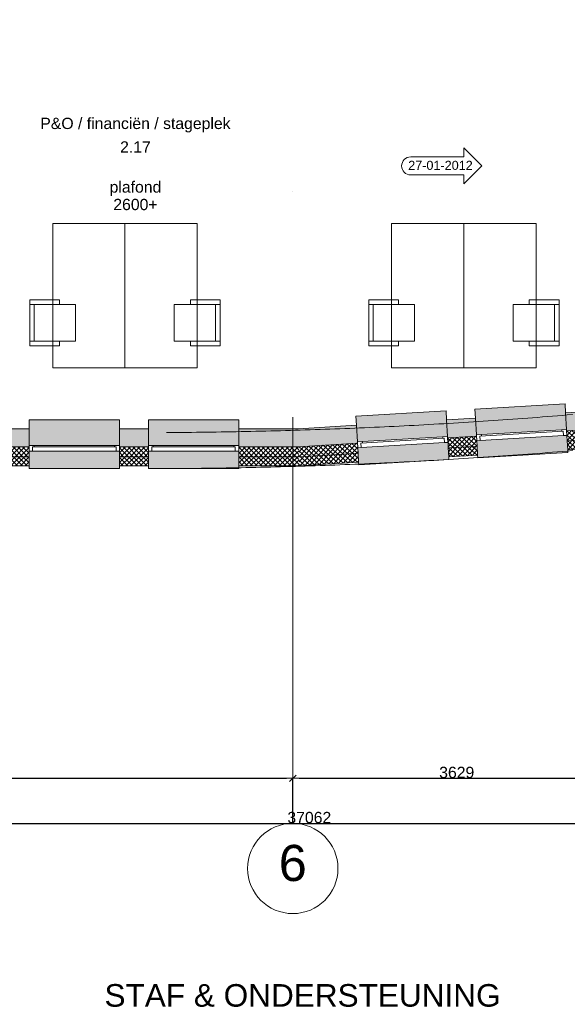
# Model space of a CAD drawing. Extents: x -238421 to 258165, y -34825 to 126331.
# Tile 19 of 239: x -203241 to -197180, y 31143 to 42054. Entities that reach past the tile are written whole.
import ezdxf

# ---------------------------------------------------------------- set-up
doc = ezdxf.new("R2010")
doc.units = 0
doc.header["$LTSCALE"] = 50
doc.linetypes.add('_ .', pattern=[190, 90, -50, 0, -50])
doc.layers.get('0').update_dxf_attribs({"linetype": 'CONTINUOUS'})
doc.layers.get('Defpoints').update_dxf_attribs({"linetype": 'CONTINUOUS'})
for name, color, linetype in [('00 Bestaand', 7, 'CONTINUOUS'), ('00 Bestaand Afdek-arcering', 7, 'CONTINUOUS'), ('00 Bestaand Doorsnede-arcering', 7, 'CONTINUOUS'), ('00 Bestaand Laagscheidingslijnen', 7, 'CONTINUOUS'), ('00 Bestaand Ramen', 7, 'CONTINUOUS'), ('00 Ruimtenummer', 7, 'CONTINUOUS'), ('00 tekst plafond', 7, 'CONTINUOUS'), ('82 Interieur', 7, 'CONTINUOUS'), ('A Stramien', 7, 'CONTINUOUS'), ('Tekst_dim 1_ 50', 7, 'CONTINUOUS'), ('WM5448--', 1, 'CONTINUOUS')]:
    doc.layers.add(name, color=color, linetype=linetype)
doc.styles.add('GENERATED_STYLE_1', font='ARIAL.TTF')
doc.dimstyles.new('GENERATED_STYLE__1', dxfattribs={"dimtxt": 125, "dimasz": 71.25, "dimexe": 0.18, "dimexo": 0, "dimgap": 0.09, "dimtad": 1, "dimtih": 1, "dimtoh": 1, "dimdec": 0, "dimzin": 0, "dimdsep": 46, "dimtxsty": 'GENERATED_STYLE_1', "dimblk": 'ARROWHEAD_6', "dimblk1": 'ARROWHEAD_6', "dimblk2": 'ARROWHEAD_6', "dimcen": 0.09, "dimclrd": 1, "dimclre": 1, "dimclrt": 2, "dimadec": 1, "dimazin": 0, "dimtfac": 1, "dimtdec": 4, "dimtmove": 0, "dimatfit": 3, "dimfxl": 0, "dimtolj": 1, "dimtzin": 0, "dimarcsym": 0})
pattern_1 = [(-135, (0, 0), (-26.516504, 26.516504), []), (-45, (0, 0), (26.516504, 26.516504), [])]
pattern_2 = [(-131.62106, (0, 0), (-28.033274, 24.90754), []), (-41.62106, (0, 0), (24.90754, 28.033274), [])]

# ---------------------------------------------------------------- blocks, each defined once
blk = doc.blocks.new('R1a metaal 15_4')
at = {"layer": '00 Bestaand Ramen', "color": 1, "linetype": 'Continuous', "lineweight": 0}
for p, q in [((-500, 160), (-500, 190)), ((-500, 190), (500, 190)), ((500, 190), (500, 160)), ((-500, 0), (-462, 0)), ((-500, -65), (-500, 0)), ((-462, 0), (-462, -50)), ((-462, 0), (462, 0)), ((462, -50), (462, 0)), ((462, 0), (500, 0)), ((500, 0), (500, -65)), ((-445, -65), (-500, -65)), ((-462, -50), (-445, -50)), ((-462, -50), (462, -50)), ((-462, -50), (462, -50)), ((-445, -50), (-445, -65)), ((445, -65), (-445, -65)), ((445, -65), (445, -50)), ((445, -50), (462, -50)), ((500, -65), (445, -65)), ((-500, -250), (-500, -350)), ((500, -350), (500, -250)), ((-500, -350), (500, -350))]:
    blk.add_line(p, q, dxfattribs=at)
at = {"layer": '00 Bestaand Ramen', "color": 2, "linetype": 'Continuous', "lineweight": 0}
for p, q in [((-500, 0), (-500, -50)), ((500, 0), (500, -50)), ((-500, -50), (-500, -65)), ((500, -50), (500, -65))]:
    blk.add_line(p, q, dxfattribs=at)
blk = doc.blocks.new('Wall_8_2', base_point=(21108, 11960))
at = {"layer": '00 Bestaand Afdek-arcering', "linetype": 'Continuous', "lineweight": 0}
for points in [[(22765, 11775), (22765, 11960), (22765, 12060), (21765, 12060), (21765, 11960), (21765, 11775)], [(24085, 11775), (24085, 11960), (24085, 12060), (23085, 12060), (23085, 11960), (23085, 11775)], [(21765, 11710), (21765, 11550), (21765, 11520), (22765, 11520), (22765, 11550), (22765, 11710)], [(23085, 11710), (23085, 11550), (23085, 11520), (24085, 11520), (24085, 11550), (24085, 11710)]]:
    blk.add_hatch(color=255, dxfattribs=at).paths.add_polyline_path(points, flags=0)
at = {"layer": '00 Bestaand Doorsnede-arcering', "linetype": 'Continuous', "lineweight": 0}
for points in [[(21108, 11960), (21102, 11760), (21765, 11760), (21765, 11775), (21765, 11960)], [(22765, 11760), (23085, 11760), (23085, 11775), (23085, 11960), (22765, 11960), (22765, 11775)], [(24085, 11775), (24085, 11760), (24748, 11760), (24742, 11960), (24085, 11960)]]:
    blk.add_hatch(color=255, dxfattribs=at).paths.add_polyline_path(points, flags=0)
h = blk.add_hatch(dxfattribs=at)
h.set_pattern_fill('13_45GR_ISOLATIE_0002', color=255, style=0, pattern_type=2)
h.set_pattern_definition(pattern_1)
h.paths.add_polyline_path([(21098, 11650), (21765, 11650), (21765, 11710), (21765, 11760), (21102, 11760)], flags=0)
h = blk.add_hatch(dxfattribs=at)
h.set_pattern_fill('13_45GR_ISOLATIE_0002', color=255, style=0, pattern_type=2)
h.set_pattern_definition(pattern_1)
h.paths.add_polyline_path([(23085, 11760), (22765, 11760), (22765, 11710), (22765, 11650), (23085, 11650), (23085, 11710)], flags=0)
h = blk.add_hatch(dxfattribs=at)
h.set_pattern_fill('13_45GR_ISOLATIE_0002', color=255, style=0, pattern_type=2)
h.set_pattern_definition(pattern_1)
h.paths.add_polyline_path([(24085, 11650), (24751, 11650), (24748, 11760), (24085, 11760), (24085, 11710)], flags=0)
h = blk.add_hatch(dxfattribs=at)
h.set_pattern_fill('13_45GR_ISOLATIE_0002', color=255, style=0, pattern_type=2)
h.set_pattern_definition(pattern_1)
h.paths.add_polyline_path([(21098, 11650), (21095, 11550), (21765, 11550), (21765, 11650)], flags=0)
h = blk.add_hatch(dxfattribs=at)
h.set_pattern_fill('13_45GR_ISOLATIE_0002', color=255, style=0, pattern_type=2)
h.set_pattern_definition(pattern_1)
h.paths.add_polyline_path([(22765, 11550), (23085, 11550), (23085, 11650), (22765, 11650)], flags=0)
h = blk.add_hatch(dxfattribs=at)
h.set_pattern_fill('13_45GR_ISOLATIE_0002', color=255, style=0, pattern_type=2)
h.set_pattern_definition(pattern_1)
h.paths.add_polyline_path([(24085, 11550), (24754, 11550), (24751, 11650), (24085, 11650)], flags=0)
at = {"layer": '00 Bestaand', "color": 2, "linetype": 'Continuous', "lineweight": 0}
for p, q in [((21765, 11960), (21108, 11960)), ((21765, 11775), (21765, 11960)), ((22765, 11775), (22765, 11960)), ((23085, 11960), (22765, 11960)), ((23085, 11775), (23085, 11960)), ((24085, 11775), (24085, 11960)), ((24742, 11960), (24085, 11960)), ((21765, 11760), (21765, 11775)), ((21765, 11710), (21765, 11760)), ((21765, 11650), (21765, 11710)), ((22765, 11760), (22765, 11775)), ((22765, 11710), (22765, 11760)), ((22765, 11650), (22765, 11710)), ((23085, 11760), (23085, 11775)), ((23085, 11710), (23085, 11760)), ((23085, 11650), (23085, 11710)), ((24085, 11760), (24085, 11775)), ((24085, 11710), (24085, 11760)), ((24085, 11650), (24085, 11710)), ((21765, 11550), (21765, 11650)), ((22765, 11550), (22765, 11650)), ((23085, 11550), (23085, 11650)), ((24085, 11550), (24085, 11650)), ((21095, 11550), (21765, 11550)), ((22765, 11550), (23085, 11550)), ((24085, 11550), (24754, 11550))]:
    blk.add_line(p, q, dxfattribs=at)
at = {"layer": '00 Bestaand Laagscheidingslijnen', "color": 2, "linetype": 'Continuous', "lineweight": 0}
for p, q in [((21765, 11760), (21102, 11760)), ((23085, 11760), (22765, 11760)), ((24748, 11760), (24085, 11760)), ((21765, 11650), (21098, 11650)), ((23085, 11650), (22765, 11650)), ((24751, 11650), (24085, 11650))]:
    blk.add_line(p, q, dxfattribs=at)
at = {"layer": '00 Bestaand Ramen', "color": 1, "linetype": 'Continuous', "lineweight": 0, "xscale": -1, "zscale": 1000, "rotation": 180}
for p in [(22265, 11710), (23585, 11710)]:
    blk.add_blockref('R1a metaal 15_4', p, dxfattribs=at)
blk = doc.blocks.new('R1a metaal 15_5')
at = {"layer": '00 Bestaand Ramen', "color": 1, "linetype": 'Continuous', "lineweight": 0}
for p, q in [((-500, 160), (-500, 190)), ((-500, 190), (500, 190)), ((500, 190), (500, 160)), ((-500, 0), (-462, 0)), ((-500, -65), (-500, 0)), ((-462, 0), (-462, -50)), ((-462, 0), (462, 0)), ((462, -50), (462, 0)), ((462, 0), (500, 0)), ((500, 0), (500, -65)), ((-445, -65), (-500, -65)), ((-462, -50), (-445, -50)), ((-462, -50), (462, -50)), ((-462, -50), (462, -50)), ((-445, -50), (-445, -65)), ((445, -65), (-445, -65)), ((445, -65), (445, -50)), ((445, -50), (462, -50)), ((500, -65), (445, -65)), ((-500, -250), (-500, -350)), ((500, -350), (500, -250)), ((-500, -350), (500, -350))]:
    blk.add_line(p, q, dxfattribs=at)
at = {"layer": '00 Bestaand Ramen', "color": 2, "linetype": 'Continuous', "lineweight": 0}
for p, q in [((-500, 0), (-500, -50)), ((500, 0), (500, -50)), ((-500, -50), (-500, -65)), ((500, -50), (500, -65))]:
    blk.add_line(p, q, dxfattribs=at)
blk = doc.blocks.new('Wall_9_2', base_point=(24742, 11960))
at = {"layer": '00 Bestaand Afdek-arcering', "linetype": 'Continuous', "lineweight": 0}
for points in [[(27714, 11951), (27704, 12135), (27698, 12235), (26699, 12176), (26705, 12076), (26716, 11892)], [(26398, 11873), (26387, 12058), (26381, 12157), (25383, 12098), (25389, 11999), (25399, 11814)], [(25403, 11749), (25413, 11589), (25414, 11559), (26413, 11618), (26411, 11648), (26402, 11808)], [(26720, 11827), (26729, 11667), (26731, 11637), (27729, 11696), (27728, 11726), (27718, 11886)]]:
    blk.add_hatch(color=255, dxfattribs=at).paths.add_polyline_path(points, flags=0)
at = {"layer": '00 Bestaand Doorsnede-arcering', "linetype": 'Continuous', "lineweight": 0}
for points in [[(28382, 12175), (27704, 12135), (27714, 11951), (27715, 11936), (28403, 11976)], [(26705, 12076), (26387, 12058), (26398, 11873), (26399, 11858), (26717, 11877), (26716, 11892)], [(25389, 11999), (24742, 11960), (24748, 11760), (25400, 11799), (25399, 11814)]]:
    blk.add_hatch(color=255, dxfattribs=at).paths.add_polyline_path(points, flags=0)
h = blk.add_hatch(dxfattribs=at)
h.set_pattern_fill('13_45GR_ISOLATIE_0002', color=255, style=0, pattern_type=2)
h.set_pattern_definition(pattern_2)
h.paths.add_polyline_path([(28403, 11976), (27715, 11936), (27718, 11886), (27722, 11826), (28415, 11867)], flags=0)
h = blk.add_hatch(dxfattribs=at)
h.set_pattern_fill('13_45GR_ISOLATIE_0002', color=255, style=0, pattern_type=2)
h.set_pattern_definition(pattern_2)
h.paths.add_polyline_path([(25400, 11799), (24748, 11760), (24751, 11650), (25407, 11689), (25403, 11749)], flags=0)
h = blk.add_hatch(dxfattribs=at)
h.set_pattern_fill('13_45GR_ISOLATIE_0002', color=255, style=0, pattern_type=2)
h.set_pattern_definition(pattern_2)
h.paths.add_polyline_path([(26717, 11877), (26399, 11858), (26402, 11808), (26405, 11748), (26724, 11767), (26720, 11827)], flags=0)
h = blk.add_hatch(dxfattribs=at)
h.set_pattern_fill('13_45GR_ISOLATIE_0002', color=255, style=0, pattern_type=2)
h.set_pattern_definition(pattern_2)
h.paths.add_polyline_path([(27722, 11826), (27728, 11726), (28425, 11767), (28415, 11867)], flags=0)
h = blk.add_hatch(dxfattribs=at)
h.set_pattern_fill('13_45GR_ISOLATIE_0002', color=255, style=0, pattern_type=2)
h.set_pattern_definition(pattern_2)
h.paths.add_polyline_path([(24751, 11650), (24754, 11550), (25413, 11589), (25407, 11689)], flags=0)
h = blk.add_hatch(dxfattribs=at)
h.set_pattern_fill('13_45GR_ISOLATIE_0002', color=255, style=0, pattern_type=2)
h.set_pattern_definition(pattern_2)
h.paths.add_polyline_path([(26724, 11767), (26405, 11748), (26411, 11648), (26729, 11667)], flags=0)
at = {"layer": '00 Bestaand', "color": 2, "linetype": 'Continuous', "lineweight": 0}
for p, q in [((28382, 12175), (27704, 12135)), ((27714, 11951), (27704, 12135)), ((26705, 12076), (26387, 12058)), ((26398, 11873), (26387, 12058)), ((26716, 11892), (26705, 12076)), ((25389, 11999), (24742, 11960)), ((25399, 11814), (25389, 11999)), ((27715, 11936), (27714, 11951)), ((27718, 11886), (27715, 11936)), ((25400, 11799), (25399, 11814)), ((25403, 11749), (25400, 11799)), ((26399, 11858), (26398, 11873)), ((26402, 11808), (26399, 11858)), ((26405, 11748), (26402, 11808)), ((26717, 11877), (26716, 11892)), ((26720, 11827), (26717, 11877)), ((26724, 11767), (26720, 11827)), ((27722, 11826), (27718, 11886)), ((27728, 11726), (27722, 11826)), ((25407, 11689), (25403, 11749)), ((25413, 11589), (25407, 11689)), ((26411, 11648), (26405, 11748)), ((26729, 11667), (26724, 11767)), ((27728, 11726), (28425, 11767)), ((24754, 11550), (25413, 11589)), ((26411, 11648), (26729, 11667))]:
    blk.add_line(p, q, dxfattribs=at)
at = {"layer": '00 Bestaand Laagscheidingslijnen', "color": 2, "linetype": 'Continuous', "lineweight": 0}
for p, q in [((28403, 11976), (27715, 11936)), ((25400, 11799), (24748, 11760)), ((26717, 11877), (26399, 11858)), ((28415, 11867), (27722, 11826)), ((25407, 11689), (24751, 11650)), ((26724, 11767), (26405, 11748))]:
    blk.add_line(p, q, dxfattribs=at)
at = {"layer": '00 Bestaand Ramen', "color": 1, "linetype": 'Continuous', "lineweight": 0, "xscale": -0.9999999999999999, "zscale": 1000, "rotation": 183.3789383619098}
for p in [(27219, 11856), (25902, 11779)]:
    blk.add_blockref('R1a metaal 15_5', p, dxfattribs=at)
blk = doc.blocks.new('Bureaustoel 2 15+')
at = {"layer": '82 Interieur', "color": 1, "linetype": 'Continuous', "lineweight": 0}
for p, q in [((204, 254), (-204, 254)), ((-204, 254), (-204, 76)), ((204, 254), (-204, 254)), ((-204, 254), (-204, 76)), ((204, 76), (204, 254)), ((204, 76), (204, 254)), ((-204, 76), (-254, 76)), ((-254, 76), (-254, -254)), ((-254, 76), (-254, -254)), ((-254, 76), (-204, 76)), ((-204, 76), (-204, -204)), ((254, 76), (204, 76)), ((204, 76), (204, -204)), ((204, 76), (254, 76)), ((254, -254), (254, 76)), ((254, 76), (254, -254)), ((-204, -204), (204, -204)), ((-204, -254), (-204, -204)), ((204, -254), (204, -204)), ((-254, -254), (254, -254)), ((-254, -254), (-204, -254)), ((-204, -254), (204, -254)), ((204, -254), (254, -254))]:
    blk.add_line(p, q, dxfattribs=at)
blk = doc.blocks.new('Kantoor bureau rechth 15')
at = {"layer": '82 Interieur', "color": 1, "linetype": 'Continuous', "lineweight": 0}
for p, q in [((1600, 800), (0, 800)), ((0, 800), (0, 0)), ((1600, 800), (0, 800)), ((0, 800), (0, 0)), ((1600, 0), (1600, 800)), ((1600, 0), (1600, 800)), ((0, 0), (1600, 0)), ((0, 0), (1600, 0))]:
    blk.add_line(p, q, dxfattribs=at)
blk = doc.blocks.new('Bureaustoel 2 15+_2')
at = {"layer": '82 Interieur', "color": 1, "linetype": 'Continuous', "lineweight": 0}
for p, q in [((204, 254), (-204, 254)), ((-204, 254), (-204, 76)), ((204, 254), (-204, 254)), ((-204, 254), (-204, 76)), ((204, 76), (204, 254)), ((204, 76), (204, 254)), ((-204, 76), (-254, 76)), ((-254, 76), (-254, -254)), ((-254, 76), (-254, -254)), ((-254, 76), (-204, 76)), ((-204, 76), (-204, -204)), ((254, 76), (204, 76)), ((204, 76), (204, -204)), ((204, 76), (254, 76)), ((254, -254), (254, 76)), ((254, 76), (254, -254)), ((-204, -204), (204, -204)), ((-204, -254), (-204, -204)), ((204, -254), (204, -204)), ((-254, -254), (254, -254)), ((-254, -254), (-204, -254)), ((-204, -254), (204, -254)), ((204, -254), (254, -254))]:
    blk.add_line(p, q, dxfattribs=at)
blk = doc.blocks.new('Kantoor bureau rechth 15_2')
at = {"layer": '82 Interieur', "color": 1, "linetype": 'Continuous', "lineweight": 0}
for p, q in [((1600, 800), (0, 800)), ((0, 800), (0, 0)), ((1600, 800), (0, 800)), ((0, 800), (0, 0)), ((1600, 0), (1600, 800)), ((1600, 0), (1600, 800)), ((0, 0), (1600, 0)), ((0, 0), (1600, 0))]:
    blk.add_line(p, q, dxfattribs=at)
blk = doc.blocks.new('2D Wijzigingspijl 15+[5]_2', base_point=(26776, 14873))
at = {"color": 1, "linetype": 'Continuous', "lineweight": 0}
for p, q in [((26776, 14873), (26576, 15073)), ((26576, 15073), (26576, 14973)), ((26576, 14973), (25989, 14973)), ((26576, 14673), (26776, 14873)), ((25989, 14773), (26576, 14773)), ((26576, 14773), (26576, 14673))]:
    blk.add_line(p, q, dxfattribs=at)
blk.add_arc((25989, 14873), 100, 90, 270, dxfattribs=at)
at = {"color": 2, "lineweight": 0, "insert": (26676, 14878), "char_height": 100, "attachment_point": 6, "style": 'GENERATED_STYLE_1'}
blk.add_mtext('{ 27-01-2012}', dxfattribs=at)
blk = doc.blocks.new('ARROWHEAD_6')
at = {"color": 0, "linetype": 'Continuous', "lineweight": 0}
for p, q in [((0, 0), (-1, 0)), ((-0.5, -0.5), (0.5, 0.5))]:
    blk.add_line(p, q, dxfattribs=at)
blk = doc.blocks.new('*D2621')
at = {"layer": 'Defpoints', "color": 0, "linetype": 'Continuous', "transparency": 16777216}
for p in [(-254608, 63309), (-217546, 63309), (-217546, 63309)]:
    blk.add_point(p, dxfattribs=at)
at = {"layer": 'Tekst_dim 1_ 50', "color": 1, "linetype": 'Continuous', "lineweight": -2, "transparency": 16777216}
for p, q in [((-254608, 63309), (-254608, 63310)), ((-254537, 63309), (-217617, 63309)), ((-217546, 63309), (-217546, 63310))]:
    blk.add_line(p, q, dxfattribs=at)
at = {"layer": 'Tekst_dim 1_ 50', "color": 1, "linetype": 'Continuous', "lineweight": -2, "transparency": 16777216, "xscale": 71.25, "yscale": 71.25, "zscale": 71.25, "rotation": 180}
blk.add_blockref('ARROWHEAD_6', (-254608, 63309), dxfattribs=at)
at = {"layer": 'Tekst_dim 1_ 50', "color": 1, "linetype": 'Continuous', "lineweight": -2, "transparency": 16777216, "xscale": 71.25, "yscale": 71.25, "zscale": 71.25}
blk.add_blockref('ARROWHEAD_6', (-217546, 63309), dxfattribs=at)
at = {"layer": 'Tekst_dim 1_ 50', "color": 2, "linetype": 'Continuous', "lineweight": 0, "transparency": 16777216, "insert": (-236077, 63373), "char_height": 125, "attachment_point": 5, "style": 'GENERATED_STYLE_1'}
blk.add_mtext('\\A1;37062', dxfattribs=at)
blk = doc.blocks.new('*D2626')
at = {"layer": 'Defpoints', "color": 0, "linetype": 'Continuous', "transparency": 16777216}
for p in [(-236260, 63809), (-243522, 63309), (-236260, 63309)]:
    blk.add_point(p, dxfattribs=at)
at = {"layer": 'Tekst_dim 1_ 50', "color": 1, "linetype": 'Continuous', "lineweight": -2, "transparency": 16777216}
for p, q in [((-243522, 63309), (-243522, 63810)), ((-243451, 63809), (-236331, 63809)), ((-236260, 63309), (-236260, 63810))]:
    blk.add_line(p, q, dxfattribs=at)
at = {"layer": 'Tekst_dim 1_ 50', "color": 1, "linetype": 'Continuous', "lineweight": -2, "transparency": 16777216, "xscale": 71.25, "yscale": 71.25, "zscale": 71.25, "rotation": 180}
blk.add_blockref('ARROWHEAD_6', (-243522, 63809), dxfattribs=at)
at = {"layer": 'Tekst_dim 1_ 50', "color": 1, "linetype": 'Continuous', "lineweight": -2, "transparency": 16777216, "xscale": 71.25, "yscale": 71.25, "zscale": 71.25}
blk.add_blockref('ARROWHEAD_6', (-236260, 63809), dxfattribs=at)
at = {"layer": 'Tekst_dim 1_ 50', "color": 2, "linetype": 'Continuous', "lineweight": 0, "transparency": 16777216, "insert": (-239891, 63873), "char_height": 125, "attachment_point": 5, "style": 'GENERATED_STYLE_1'}
blk.add_mtext('\\A1;7262', dxfattribs=at)
blk = doc.blocks.new('*D2627')
at = {"layer": 'Defpoints', "color": 0, "linetype": 'Continuous', "transparency": 16777216}
for p in [(-232631, 63809), (-236260, 63309), (-232631, 63309)]:
    blk.add_point(p, dxfattribs=at)
at = {"layer": 'Tekst_dim 1_ 50', "color": 1, "linetype": 'Continuous', "lineweight": -2, "transparency": 16777216}
for p, q in [((-236260, 63309), (-236260, 63810)), ((-236189, 63809), (-232702, 63809)), ((-232631, 63309), (-232631, 63810))]:
    blk.add_line(p, q, dxfattribs=at)
at = {"layer": 'Tekst_dim 1_ 50', "color": 1, "linetype": 'Continuous', "lineweight": -2, "transparency": 16777216, "xscale": 71.25, "yscale": 71.25, "zscale": 71.25, "rotation": 180}
blk.add_blockref('ARROWHEAD_6', (-236260, 63809), dxfattribs=at)
at = {"layer": 'Tekst_dim 1_ 50', "color": 1, "linetype": 'Continuous', "lineweight": -2, "transparency": 16777216, "xscale": 71.25, "yscale": 71.25, "zscale": 71.25}
blk.add_blockref('ARROWHEAD_6', (-232631, 63809), dxfattribs=at)
at = {"layer": 'Tekst_dim 1_ 50', "color": 2, "linetype": 'Continuous', "lineweight": 0, "transparency": 16777216, "insert": (-234445, 63873), "char_height": 125, "attachment_point": 5, "style": 'GENERATED_STYLE_1'}
blk.add_mtext('\\A1;3629', dxfattribs=at)
blk = doc.blocks.new('dasg')
at = {"layer": 'A Stramien', "color": 9, "linetype": '_ .', "lineweight": 0, "flags": 128}
blk.add_lwpolyline([(-236259.9, 63309.5), (-236259.9, 93947.6)], dxfattribs=at)
for points in [[(-214381.2, 70692), (-232620.2, 67887.9, -0.123), (-260004.9, 72069.7)], [(-214381.2, 70292), (-232620.2, 67487.9, -0.123), (-260004.9, 71669.7)]]:
    blk.add_lwpolyline(points, format="xyb", dxfattribs=at)
at = {"layer": 'A Stramien', "color": 9, "linetype": 'Continuous', "lineweight": 0}
blk.add_circle((-236259.9, 62809.5), 500, dxfattribs=at)
at = {"color": 1, "linetype": 'Continuous', "lineweight": 0}
blk.add_blockref('2D Wijzigingspijl 15+[5]_2', (-234168, 70595.4), dxfattribs=at)
at = {"layer": '00 Bestaand', "color": 1, "lineweight": 0}
for name, p in [('Wall_9_2', (-236201.7, 67682.5)), ('Wall_8_2', (-239835.7, 67682.5))]:
    blk.add_blockref(name, p, dxfattribs=at)
at = {"layer": '82 Interieur', "color": 1, "linetype": 'Continuous', "lineweight": 0, "zscale": 1000, "rotation": 270}
for name, p in [('Kantoor bureau rechth 15', (-238917.8, 69955.8)), ('Kantoor bureau rechth 15', (-235165.7, 69955.8)), ('Bureaustoel 2 15+', (-238917.8, 68855.8)), ('Bureaustoel 2 15+', (-235165.7, 68855.8))]:
    blk.add_blockref(name, p, dxfattribs=at)
at = {"layer": '82 Interieur', "color": 1, "linetype": 'Continuous', "lineweight": 0, "xscale": -1, "zscale": 1000, "rotation": 90}
for name, p in [('Kantoor bureau rechth 15_2', (-237317.8, 69955.8)), ('Kantoor bureau rechth 15_2', (-233565.7, 69955.8)), ('Bureaustoel 2 15+_2', (-237317.8, 68855.8)), ('Bureaustoel 2 15+_2', (-233565.7, 68855.8))]:
    blk.add_blockref(name, p, dxfattribs=at)
at = {"layer": '00 Ruimtenummer', "color": 2, "linetype": 'Continuous', "lineweight": 0, "insert": (-238001.7, 70804.8), "char_height": 125, "attachment_point": 5, "style": 'GENERATED_STYLE_1'}
blk.add_mtext('{2.17}', dxfattribs=at)
at = {"layer": '00 tekst plafond', "color": 1, "linetype": 'Continuous', "lineweight": 0, "insert": (-238001.7, 70263.6), "char_height": 125, "attachment_point": 5, "line_spacing_factor": 0.930826, "style": 'GENERATED_STYLE_1'}
blk.add_mtext('{plafond\\P2600+}', dxfattribs=at)
at = {"layer": 'A Stramien', "color": 9, "linetype": 'Continuous', "lineweight": 0, "insert": (-236259.9, 62867.5), "char_height": 400, "attachment_point": 5, "style": 'GENERATED_STYLE_1'}
blk.add_mtext('{6}', dxfattribs=at)
at = {"layer": 'Tekst_dim 1_ 50', "color": 1, "linetype": 'Continuous', "lineweight": 0, "insert": (-238001.7, 71047), "char_height": 125, "attachment_point": 5, "style": 'GENERATED_STYLE_1'}
blk.add_mtext('{P&O / financiën / stageplek}', dxfattribs=at)
at = {"layer": 'Tekst_dim 1_ 50', "color": 252, "linetype": 'Continuous', "lineweight": 0, "insert": (-238344.5, 61401.2), "char_height": 250, "attachment_point": 4, "style": 'GENERATED_STYLE_1'}
blk.add_mtext('{STAF & ONDERSTEUNING}', dxfattribs=at)
at = {"layer": 'Tekst_dim 1_ 50', "color": 1, "linetype": 'Continuous', "lineweight": 0}
for base, p1, p2, picture, middle in [((-236259.9, 63809.5), (-243521.9, 63309.5), (-236259.9, 63309.5), '*D2626', (-239890.9, 63873.4)), ((-232630.9, 63809.5), (-236259.9, 63309.5), (-232630.9, 63309.5), '*D2627', (-234445.4, 63873.4)), ((-217545.9, 63309.5), (-254607.9, 63309.5), (-217545.9, 63309.5), '*D2621', (-236076.9, 63373.4))]:
    dim = blk.add_linear_dim(base=base, p1=p1, p2=p2, dimstyle='GENERATED_STYLE__1', dxfattribs=at)
    dim.commit()
    dim.dimension.update_dxf_attribs({"geometry": picture, "text_midpoint": middle})

msp = doc.modelspace()

# ---------------------------------------------------------------- block references
at = {"layer": 'WM5448--'}
msp.add_blockref('dasg', (36041.72169, -30160.8573), dxfattribs=at)

doc.saveas('drawing.dxf')
